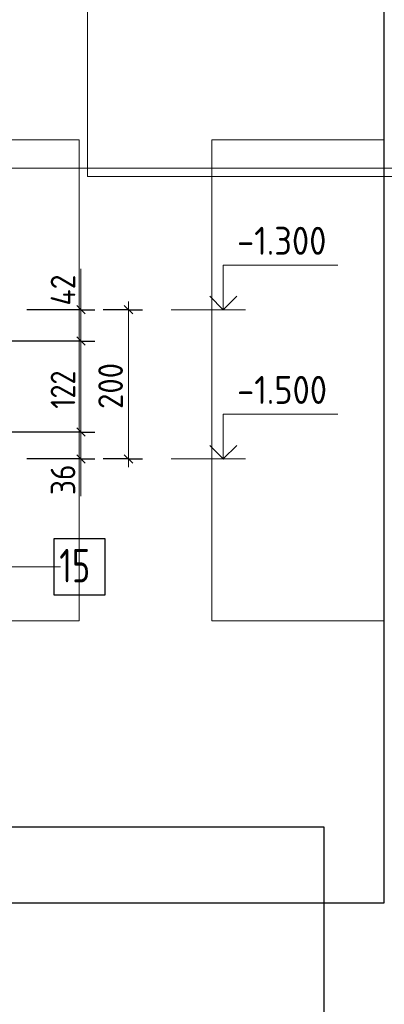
# Model space of a CAD drawing. Header units: millimetres. Extents: x 0 to 21005, y 0 to 14855.
# Tile 18 of 50: x 5078 to 6707, y 6386 to 10788. Entities that reach past the tile are written whole.
import ezdxf

# ---------------------------------------------------------------- set-up
doc = ezdxf.new("R2010")
doc.units = ezdxf.units.MM
for name, color, linetype, lineweight in [('Standard', 7, 'Continuous', 25), ('Позиционная метка номер позиции', 7, 'Continuous', 13), ('Примечания', 7, 'Continuous', 13), ('Размерная линия_ общее', 7, 'Continuous', 13), ('Фиксатор', 7, 'Continuous', 25)]:
    doc.layers.add(name, color=color, linetype=linetype, lineweight=lineweight)
doc.styles.add('ISOCPEUR', font='txt')

msp = doc.modelspace()

# ---------------------------------------------------------------- linework, layer by layer
at = {"layer": 'Standard', "color": 7, "linetype": 'Continuous', "lineweight": 13, "transparency": 33554687}
for p, q in [((6087.6, 9491), (5754.3, 9491)), ((6087.6, 8824.3), (5754.3, 8824.3))]:
    msp.add_line(p, q, dxfattribs=at)
at = {"layer": 'Standard', "color": 254, "linetype": 'Continuous', "lineweight": 18, "true_color": 0xc4c4ff, "transparency": 33554687}
msp.add_line((5935.9, 8100.1), (6706.2, 8100.1), dxfattribs=at)
at = {"layer": 'Standard', "color": 7, "linetype": 'Continuous', "lineweight": 13, "transparency": 33554687}
for points in [[(1438.5, 14855), (1438.5, 10124.6), (7077.1, 10124.6), (7077.1, 14855)], [(5987.6, 9491), (5987.6, 9691), (6499.3, 9691)], [(5987.6, 8824.3), (5987.6, 9024.3), (6499.3, 9024.3)]]:
    msp.add_lwpolyline(points, dxfattribs=at)
at = {"layer": 'Standard', "color": 220, "linetype": 'Continuous', "lineweight": 13, "transparency": 33554687}
msp.add_lwpolyline([(11139.5, 14436.7), (5381.5, 14436.7), (5381.5, 10086.7), (11139.5, 10086.7), (11139.5, 14436.7)], dxfattribs=at)
at = {"layer": 'Standard', "color": 7, "linetype": 'Continuous', "lineweight": -3, "transparency": 33554687}
for points in [[(6706.2, 11162.2), (1798.4, 11162.2), (1798.4, 6839.7), (6706.2, 6839.7), (6706.2, 11162.2)], [(6438.9, 7178.6), (1738.2, 7178.6), (1738.2, 2854.8), (6438.9, 2854.8), (6438.9, 7178.6)]]:
    msp.add_lwpolyline(points, dxfattribs=at)
at = {"layer": 'Standard', "color": 254, "linetype": 'Continuous', "lineweight": 18, "true_color": 0xc4c4ff, "transparency": 33554687}
for points in [[(1798.4, 8100.1), (5343.9, 8100.1), (5343.9, 10250.3), (1798.4, 10250.3)], [(6706.2, 10250.3), (5935.9, 10250.3), (5935.9, 8100.1)]]:
    msp.add_lwpolyline(points, dxfattribs=at)
at = {"layer": 'Standard', "color": 7, "linetype": 'Continuous', "lineweight": 35, "transparency": 33554687}
for points in [[(5927.1, 9551.5), (5987.6, 9491), (6048.1, 9551.5)], [(5927.1, 8884.8), (5987.6, 8824.3), (6048.1, 8884.8)]]:
    msp.add_lwpolyline(points, dxfattribs=at)
at = {"layer": 'Позиционная метка номер позиции', "color": 7, "linetype": 'Continuous', "lineweight": 13, "transparency": 33554687}
msp.add_lwpolyline([(3926.5, 9108.8), (3926.5, 8342.1), (5259.9, 8342.1)], dxfattribs=at)
at = {"layer": 'Примечания', "color": 7, "linetype": 'Continuous', "lineweight": 13, "transparency": 33554687}
for p, q in [((5351.6, 9491), (5351.6, 9674.3)), ((5351.6, 8824.3), (5351.6, 8657.6))]:
    msp.add_line(p, q, dxfattribs=at)
at = {"layer": 'Размерная линия_ общее', "color": 7, "linetype": 'Continuous', "lineweight": 25, "transparency": 33554687}
for p, q in [((5370.3, 9472.2), (5332.8, 9509.7)), ((5583, 9472.2), (5545.5, 9509.7)), ((5370.3, 9332.2), (5332.8, 9369.7)), ((5370.3, 8925.5), (5332.8, 8963)), ((5370.3, 8805.5), (5332.8, 8843)), ((5583, 8805.5), (5545.5, 8843))]:
    msp.add_line(p, q, dxfattribs=at)
at = {"layer": 'Размерная линия_ общее', "color": 7, "linetype": 'Continuous', "lineweight": 13, "transparency": 33554687}
for p, q in [((5351.6, 9491), (5351.6, 9528.5)), ((5564.3, 9491), (5564.3, 9528.5)), ((5351.6, 9351), (5351.6, 9491)), ((5351.6, 8944.3), (5351.6, 9351)), ((5351.6, 8824.3), (5351.6, 8944.3)), ((5351.6, 8824.3), (5351.6, 8786.8)), ((5564.3, 8824.3), (5564.3, 8786.8))]:
    msp.add_line(p, q, dxfattribs=at)
at = {"layer": 'Размерная линия_ общее', "color": 253, "linetype": 'Continuous', "lineweight": -3, "true_color": 0xa0a0a0, "transparency": 33554687}
for p, q in [((5351.6, 9491), (5289.1, 9491)), ((5351.6, 9491), (5414.1, 9491)), ((5564.3, 9491), (5451.6, 9491)), ((5564.3, 9491), (5501.8, 9491)), ((5564.3, 9491), (5626.8, 9491)), ((5351.6, 9351), (5289.1, 9351)), ((5351.6, 9351), (5414.1, 9351)), ((5351.6, 8944.3), (5289.1, 8944.3)), ((5351.6, 8944.3), (5414.1, 8944.3)), ((5351.6, 8824.3), (5289.1, 8824.3)), ((5351.6, 8824.3), (5414.1, 8824.3)), ((5564.3, 8824.3), (5451.6, 8824.3)), ((5564.3, 8824.3), (5501.8, 8824.3)), ((5564.3, 8824.3), (5626.8, 8824.3))]:
    msp.add_line(p, q, dxfattribs=at)
for points in [[(5351.6, 9491), (5343.1, 9491), (5343.1, 9491), (5110.6, 9491)], [(5351.6, 9351), (5343.1, 9351), (5343.1, 9351), (4826.6, 9351)], [(5351.6, 8944.3), (5343.1, 8944.3), (5343.1, 8944.3), (5343.1, 8944.3), (5343.1, 8944.3), (4826.6, 8944.3)], [(5351.6, 8824.3), (5343.1, 8824.3), (5343.1, 8824.3), (5343.1, 8824.3), (5343.1, 8824.3), (5110.6, 8824.3)]]:
    msp.add_lwpolyline(points, dxfattribs=at)
at = {"layer": 'Размерная линия_ общее', "color": 7, "linetype": 'Continuous', "lineweight": 13, "transparency": 33554687}
msp.add_lwpolyline([(5564.3, 8824.3), (5564.3, 9029.1), (5564.3, 9029.1), (5564.3, 9491)], dxfattribs=at)
at = {"layer": 'Фиксатор', "color": 7, "linetype": 'Continuous', "lineweight": 25, "transparency": 33554687}
msp.add_lwpolyline([(5229.9, 8217.1), (5459.9, 8217.1), (5459.9, 8467.1), (5229.9, 8467.1), (5229.9, 8217.1)], dxfattribs=at)

# ---------------------------------------------------------------- texts
at = {"layer": 'Standard', "color": 7, "linetype": 'Continuous', "lineweight": 25, "transparency": 33554687, "char_height": 125, "width": 505.883, "attachment_point": 7, "style": 'ISOCPEUR'}
for s, insert in [('\\W0.90;-1.300', (6049.3, 9736.8)), ('\\W0.90;-1.500', (6049.3, 9070.1))]:
    msp.add_mtext(s, dxfattribs=dict(at, insert=insert))
at = {"layer": 'Размерная линия_ общее', "color": 7, "linetype": 'Continuous', "lineweight": 25, "transparency": 33554687, "char_height": 110, "attachment_point": 7, "rotation": 90, "style": 'ISOCPEUR'}
for s, insert, width in [('\\W0.88;42', (5326.5, 9509.7), 213.398), ('\\W0.83;122', (5326.5, 9048.6), 254.286), ('\\W0.91;200', (5539.3, 9047.6), 280.994), ('\\W0.87;36', (5326.5, 8662.5), 201.966)]:
    msp.add_mtext(s, dxfattribs=dict(at, insert=insert, width=width))
at = {"layer": 'Фиксатор', "color": 7, "linetype": 'Continuous', "lineweight": 13, "transparency": 33554687, "insert": (5254.9, 8272.1), "char_height": 150, "width": 236.144, "attachment_point": 7, "style": 'ISOCPEUR'}
msp.add_mtext('\\W0.75;15', dxfattribs=at)

doc.saveas('drawing.dxf')
